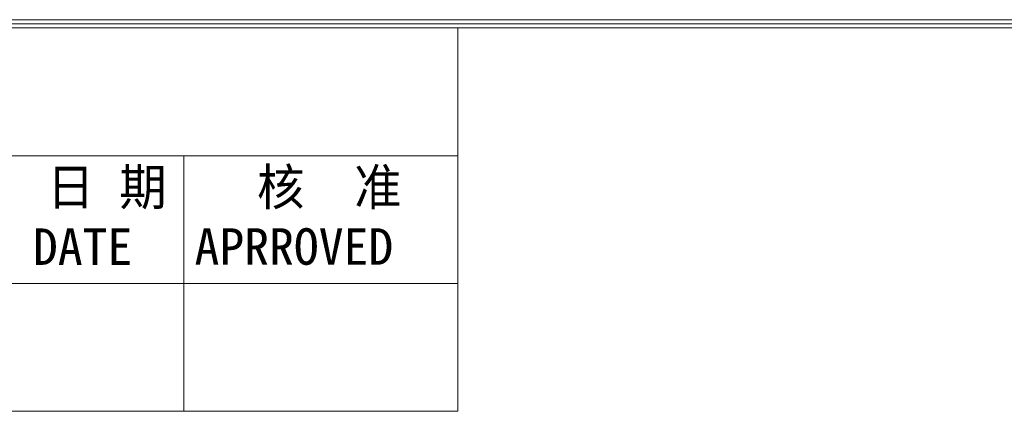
# Model space of a CAD drawing. Header units: millimetres. Extents: x 0 to 427, y 0 to 299.
# Tile 26 of 38: x 81 to 135, y 274 to 295. Entities that reach past the tile are written whole.
import ezdxf
from ezdxf.enums import TextEntityAlignment as Align

# ---------------------------------------------------------------- set-up
doc = ezdxf.new("R2010")
doc.units = ezdxf.units.MM
doc.header["$LTSCALE"] = 23.1
doc.header["$MEASUREMENT"] = 0
doc.layers.add('细实线层', color=7, linetype='Continuous', lineweight=18)
doc.styles.add('鸿蒙CAD', font='txt')

# ---------------------------------------------------------------- blocks, each defined once
blk = doc.blocks.new('Plastic_A3')
at = {"layer": '细实线层'}
for p, q in [((229.705, 629.561), (648.257, 629.561)), ((229.931, 629.335), (648.031, 629.335)), ((230.157, 629.109), (647.805, 629.109)), ((330.157, 608.109), (330.157, 629.109)), ((230.157, 622.109), (330.157, 622.109)), ((315.157, 608.109), (315.157, 622.109)), ((230.157, 615.109), (330.157, 615.109)), ((230.157, 608.109), (330.157, 608.109))]:
    blk.add_line(p, q, dxfattribs=at)
at = {"layer": '细实线层', "style": '鸿蒙CAD'}
for s, p in [('DATE', (306.888, 616.128)), ('APRROVED', (315.734, 616.136))]:
    blk.add_text(s, height=2, dxfattribs=at).set_placement(p)
at = {"layer": '细实线层', "char_height": 2, "attachment_point": 7, "style": '鸿蒙CAD'}
for s, insert, width in [('日 期', (307.648, 619.167), 8.66071), ('核  准', (319.157, 619.175), 11.91518)]:
    blk.add_mtext(s, dxfattribs=dict(at, insert=insert, width=width))
at = {"layer": '细实线层', "style": '鸿蒙CAD'}
for tag, p in [('V1.0', (231.669, 610.156)), ('XXXN', (538.264, 343.003))]:
    blk.add_attdef(tag, p, '', height=2.5, dxfattribs=at)
for tag, height, p in [('XXXE', 2.5, (540.244, 365.066)), ('XXXC', 2.5, (573.268, 365.066)), ('XXXA', 2.5, (624.026, 365.066)), ('XXXG', 2.5, (497.757, 358.066)), ('XXXD', 2.5, (573.268, 358.066)), ('XXXB', 2.5, (624.026, 358.066)), ('mm', 2.5, (540.244, 358.066)), ('XXXK', 2, (514.008, 357.043)), ('XXXM', 2.5, (501.129, 341.187))]:
    blk.add_attdef(tag, text='', height=height, dxfattribs=at).set_placement(p, align=Align.CENTER)
blk.add_attdef('XXXJ', text='', height=2.5, dxfattribs=at).set_placement((503.315, 352.086), align=Align.MIDDLE_RIGHT)

msp = doc.modelspace()

# ---------------------------------------------------------------- block references
at = {"layer": '细实线层'}
msp.add_blockref('Plastic_A3', (-225.463, -334.456), dxfattribs=at)

doc.saveas('drawing.dxf')
